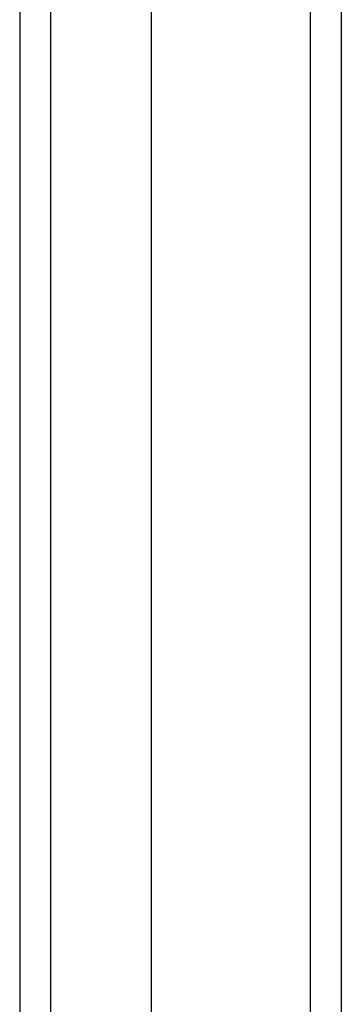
# Model space of a CAD drawing. Header units: inches. Extents: x 3 to 173, y 3 to 113.
# Tile 29 of 57: x 97.742 to 98.603, y 66.116 to 68.749. Entities that reach past the tile are written whole.
import ezdxf

# ---------------------------------------------------------------- set-up
doc = ezdxf.new("R2010")
doc.units = ezdxf.units.IN
doc.header["$LTSCALE"] = 10.4
doc.header["$MEASUREMENT"] = 0
doc.layers.add('Visible Edges(ANSI)', color=7, linetype='Continuous', lineweight=25)
doc.layers.add('Visible Tangent Edges(ANSI)', color=7, linetype='Continuous', lineweight=25)

msp = doc.modelspace()

# ---------------------------------------------------------------- linework, layer by layer
at = {"layer": 'Visible Edges(ANSI)'}
for p, q in [((98.60258, 47.42113), (98.60258, 71.11294)), ((97.74153, 70.30458), (97.74153, 48.22949)), ((98.09378, 70.30458), (98.09378, 48.22949))]:
    msp.add_line(p, q, dxfattribs=at)
at = {"layer": 'Visible Tangent Edges(ANSI)'}
for p, q in [((98.51907, 71.11294), (98.51907, 47.42113)), ((97.82504, 48.11517), (97.82504, 70.41891))]:
    msp.add_line(p, q, dxfattribs=at)

doc.saveas('drawing.dxf')
